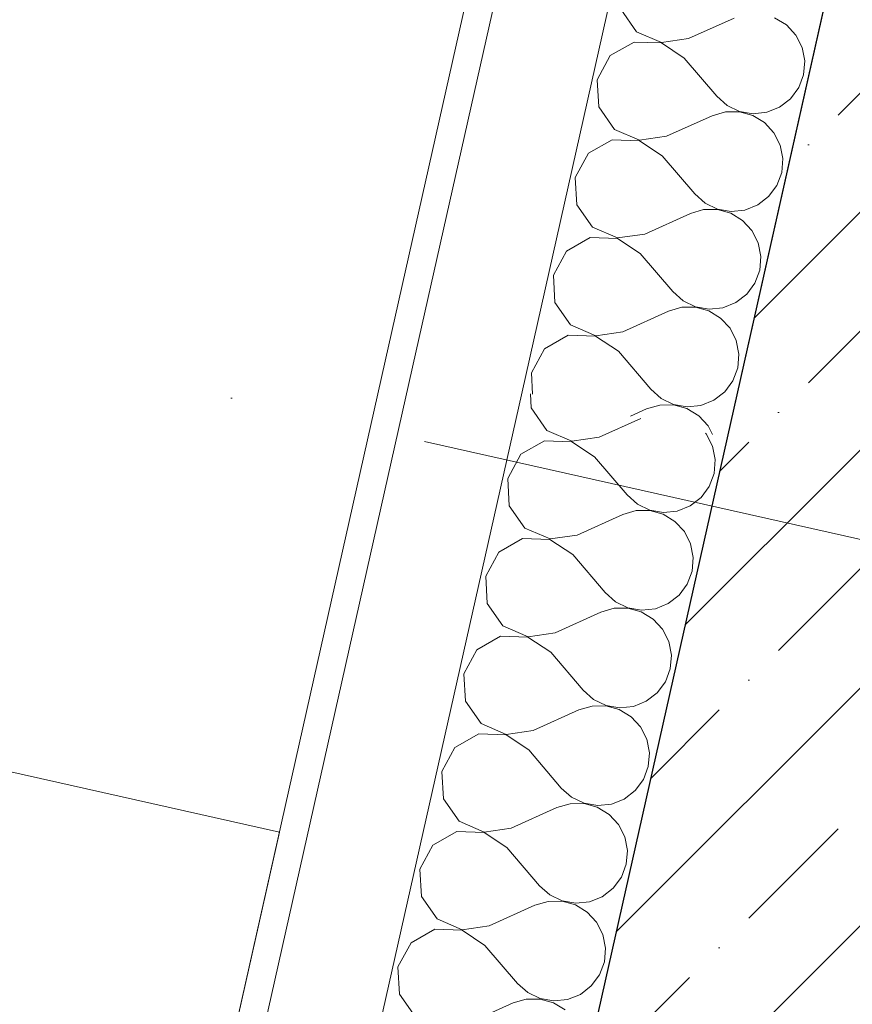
# Model space of a CAD drawing. Header units: millimetres. Extents: x -6990773 to -6682839, y 6117771 to 6220266.
# Tile 64 of 154: x -6948966 to -6948372, y 6150720 to 6151422. Entities that reach past the tile are written whole.
import ezdxf
from ezdxf.enums import TextEntityAlignment as Align

# ---------------------------------------------------------------- set-up
doc = ezdxf.new("R2010")
doc.units = ezdxf.units.MM
doc.header["$MEASUREMENT"] = 0
doc.linetypes.add('Штрихпунктирная', pattern=[670.277762, 352.777767, -176.388884, 0, -141.111112])
for name, color, linetype in [('АР-Стены_внешние_.АР', 7, 'Continuous'), ('АР-Чертеж-Оси_Осевые размеры.АР', 7, 'Continuous'), ('АР-Чертеж-Размеры.АР', 7, 'Continuous'), ('Кровля', 7, 'Continuous')]:
    doc.layers.add(name, color=color, linetype=linetype)
for name, color, linetype, lineweight in [('АР-Стены_внешние_.АР_Ном._пера__1', 7, 'Continuous', 30), ('АР-Чертеж-Оси_Осевые размеры.АР_Ном._пера__120', 7, 'Continuous', 0), ('АР-Чертеж-Размеры.АР_Ном._пера__1', 7, 'Continuous', 0), ('Кровля_Ном._пера__1', 7, 'Continuous', 0)]:
    doc.layers.add(name, color=color, linetype=linetype, lineweight=lineweight)
doc.styles.add('РЎР“Р•РќР•Р\xa0Р\x98Р\xa0_РЎРўР\x98Р›Р¬_4', font='GOTHIC.TTF')
doc.dimstyles.new('СГЕНЕРИР_СТИЛЬ__3', dxfattribs={"dimtxt": 150, "dimasz": 237.5, "dimexe": 0.18, "dimexo": 0.0625, "dimgap": 0, "dimtad": 1, "dimdec": 0, "dimzin": 0, "dimdsep": 46, "dimtxsty": 'РЎР“Р•РќР•Р\xa0Р\x98Р\xa0_РЎРўР\x98Р›Р¬_4', "dimblk": 'ARROWHEAD_6', "dimblk1": 'ARROWHEAD_6', "dimblk2": 'ARROWHEAD_6', "dimcen": 0.09, "dimse1": 1, "dimse2": 1, "dimclrd": 7, "dimclre": 7, "dimclrt": 7, "dimazin": 0, "dimtfac": 1, "dimtdec": 4, "dimtmove": 0, "dimatfit": 3, "dimfxl": 1, "dimtolj": 1, "dimtzin": 0, "dimarcsym": 0})
pattern_1 = [(45, (-6338927.19, 6562677.8), (-84.852814, 84.852814), []), (45, (-6338969.62, 6562720.22), (-84.852814, 84.852814), [90, -30, 0, -30])]

# ---------------------------------------------------------------- blocks, each defined once
blk = doc.blocks.new('Стена_92_1', base_point=(-6952413.23, 6151145.76))
at = {"layer": 'Кровля_Ном._пера__1', "color": 7, "linetype": 'Continuous', "lineweight": 0, "flags": 128}
for points in [[(-6948780.95, 6150842.43), (-6951815.81, 6151524.04)], [(-6948780.95, 6150842.43), (-6948890.52, 6150354.58)]]:
    blk.add_lwpolyline(points, dxfattribs=at)
blk = doc.blocks.new('*X282', base_point=(-6338927.19, 6562677.79))
at = {"layer": 'АР-Стены_внешние_.АР_Ном._пера__1', "color": 7, "linetype": 'Continuous', "lineweight": 0}
for p, q in [((-6948601.96, 6151155.17), (-6948601.39, 6151144.96)), ((-6948601.39, 6151144.96), (-6948590.22, 6151128.95)), ((-6948552.99, 6151124.05), (-6948523.14, 6151137.47)), ((-6948590.22, 6151128.95), (-6948572.3, 6151121.21)), ((-6948476.49, 6151126.57), (-6948476.98, 6151127.1)), ((-6948472.01, 6151117.79), (-6948476.49, 6151126.57)), ((-6948591.87, 6151121.6), (-6948608.82, 6151111.91)), ((-6948572.36, 6151120.93), (-6948591.87, 6151121.6)), ((-6948556.12, 6151110.11), (-6948572.36, 6151120.93)), ((-6948572.3, 6151121.21), (-6948552.99, 6151124.05)), ((-6948470.11, 6151108.12), (-6948472.01, 6151117.79)), ((-6948608.82, 6151111.91), (-6948618.13, 6151094.76)), ((-6948556.12, 6151110.11), (-6948532.94, 6151082.94)), ((-6948470.92, 6151098.3), (-6948470.11, 6151108.12)), ((-6948474.39, 6151089.07), (-6948470.92, 6151098.3)), ((-6948618.13, 6151094.76), (-6948617.04, 6151075.27)), ((-6948532.94, 6151082.94), (-6948525.57, 6151076.4)), ((-6948480.24, 6151081.15), (-6948474.39, 6151089.07)), ((-6948617.04, 6151075.27), (-6948605.87, 6151059.26)), ((-6948525.57, 6151076.4), (-6948516.69, 6151072.12)), ((-6948488.04, 6151075.12), (-6948480.24, 6151081.15)), ((-6948568.64, 6151054.36), (-6948536.07, 6151069)), ((-6948526.61, 6151071.77), (-6948536.07, 6151069)), ((-6948516.76, 6151071.84), (-6948526.61, 6151071.77)), ((-6948507.26, 6151069.22), (-6948516.76, 6151071.84)), ((-6948516.69, 6151072.12), (-6948506.99, 6151070.43)), ((-6948498.84, 6151064.1), (-6948507.26, 6151069.22)), ((-6948506.99, 6151070.43), (-6948497.19, 6151071.46)), ((-6948497.19, 6151071.46), (-6948488.04, 6151075.12)), ((-6948492.14, 6151056.88), (-6948498.84, 6151064.1)), ((-6948605.87, 6151059.26), (-6948587.95, 6151051.52)), ((-6948587.95, 6151051.52), (-6948568.64, 6151054.36)), ((-6948487.67, 6151048.09), (-6948492.14, 6151056.88)), ((-6948607.52, 6151051.9), (-6948624.47, 6151042.21)), ((-6948588.02, 6151051.24), (-6948607.52, 6151051.9)), ((-6948571.77, 6151040.42), (-6948588.02, 6151051.24)), ((-6948485.76, 6151038.43), (-6948487.67, 6151048.09)), ((-6948624.47, 6151042.21), (-6948633.79, 6151025.06)), ((-6948571.77, 6151040.42), (-6948548.59, 6151013.25)), ((-6948486.58, 6151028.61), (-6948485.76, 6151038.43)), ((-6948490.04, 6151019.38), (-6948486.58, 6151028.61)), ((-6948633.79, 6151025.06), (-6948632.7, 6151005.57)), ((-6948495.89, 6151011.46), (-6948490.04, 6151019.38)), ((-6948548.59, 6151013.25), (-6948541.22, 6151006.71)), ((-6948632.7, 6151005.57), (-6948621.52, 6150989.57)), ((-6948541.22, 6151006.71), (-6948532.35, 6151002.43)), ((-6948512.84, 6151001.76), (-6948503.69, 6151005.43)), ((-6948503.69, 6151005.43), (-6948495.89, 6151011.46)), ((-6948584.29, 6150984.66), (-6948551.72, 6150999.31)), ((-6948542.26, 6151002.07), (-6948551.72, 6150999.31)), ((-6948532.41, 6151002.15), (-6948542.26, 6151002.07)), ((-6948522.91, 6150999.53), (-6948532.41, 6151002.15)), ((-6948532.35, 6151002.43), (-6948522.64, 6151000.74)), ((-6948514.49, 6150994.41), (-6948522.91, 6150999.53)), ((-6948522.64, 6151000.74), (-6948512.84, 6151001.76)), ((-6948507.79, 6150987.18), (-6948514.49, 6150994.41)), ((-6948621.52, 6150989.57), (-6948603.6, 6150981.83)), ((-6948603.6, 6150981.83), (-6948584.29, 6150984.66)), ((-6948503.32, 6150978.4), (-6948507.79, 6150987.18)), ((-6948623.18, 6150982.21), (-6948640.12, 6150972.52)), ((-6948603.67, 6150981.55), (-6948623.18, 6150982.21)), ((-6948587.42, 6150970.73), (-6948603.67, 6150981.55)), ((-6948501.41, 6150968.73), (-6948503.32, 6150978.4)), ((-6948640.12, 6150972.52), (-6948649.44, 6150955.37)), ((-6948587.42, 6150970.73), (-6948564.24, 6150943.56)), ((-6948502.23, 6150958.91), (-6948501.41, 6150968.73)), ((-6948505.69, 6150949.69), (-6948502.23, 6150958.91)), ((-6948649.44, 6150955.37), (-6948648.35, 6150935.88)), ((-6948511.55, 6150941.76), (-6948505.69, 6150949.69)), ((-6948564.24, 6150943.56), (-6948556.87, 6150937.02)), ((-6948648.35, 6150935.88), (-6948637.18, 6150919.88)), ((-6948556.87, 6150937.02), (-6948548, 6150932.74)), ((-6948528.49, 6150932.07), (-6948519.34, 6150935.74)), ((-6948519.34, 6150935.74), (-6948511.55, 6150941.76)), ((-6948599.94, 6150914.97), (-6948567.37, 6150929.62)), ((-6948557.91, 6150932.38), (-6948567.37, 6150929.62)), ((-6948548.06, 6150932.45), (-6948557.91, 6150932.38)), ((-6948538.56, 6150929.83), (-6948548.06, 6150932.45)), ((-6948548, 6150932.74), (-6948538.29, 6150931.05)), ((-6948530.14, 6150924.71), (-6948538.56, 6150929.83)), ((-6948538.29, 6150931.05), (-6948528.49, 6150932.07)), ((-6948523.44, 6150917.49), (-6948530.14, 6150924.71)), ((-6948637.18, 6150919.88), (-6948619.26, 6150912.14)), ((-6948619.26, 6150912.14), (-6948599.94, 6150914.97)), ((-6948518.97, 6150908.71), (-6948523.44, 6150917.49)), ((-6948638.83, 6150912.52), (-6948655.77, 6150902.83)), ((-6948619.32, 6150911.85), (-6948638.83, 6150912.52)), ((-6948603.08, 6150901.03), (-6948619.32, 6150911.85)), ((-6948517.07, 6150899.04), (-6948518.97, 6150908.71)), ((-6948655.77, 6150902.83), (-6948665.09, 6150885.68)), ((-6948603.08, 6150901.03), (-6948579.89, 6150873.87)), ((-6948517.88, 6150889.22), (-6948517.07, 6150899.04)), ((-6948665.09, 6150885.68), (-6948664, 6150866.19)), ((-6948521.34, 6150880), (-6948517.88, 6150889.22)), ((-6948527.2, 6150872.07), (-6948521.34, 6150880)), ((-6948579.89, 6150873.87), (-6948572.52, 6150867.32)), ((-6948534.99, 6150866.04), (-6948527.2, 6150872.07)), ((-6948664, 6150866.19), (-6948652.83, 6150850.18)), ((-6948572.52, 6150867.32), (-6948563.65, 6150863.04)), ((-6948544.14, 6150862.38), (-6948534.99, 6150866.04)), ((-6948615.6, 6150845.28), (-6948583.02, 6150859.93)), ((-6948573.57, 6150862.69), (-6948583.02, 6150859.93)), ((-6948563.71, 6150862.76), (-6948573.57, 6150862.69)), ((-6948554.21, 6150860.14), (-6948563.71, 6150862.76)), ((-6948563.65, 6150863.04), (-6948553.94, 6150861.35)), ((-6948545.79, 6150855.02), (-6948554.21, 6150860.14)), ((-6948553.94, 6150861.35), (-6948544.14, 6150862.38)), ((-6948539.09, 6150847.8), (-6948545.79, 6150855.02)), ((-6948652.83, 6150850.18), (-6948634.91, 6150842.44)), ((-6948634.91, 6150842.44), (-6948615.6, 6150845.28)), ((-6948534.62, 6150839.02), (-6948539.09, 6150847.8)), ((-6948654.48, 6150842.83), (-6948671.42, 6150833.14)), ((-6948634.97, 6150842.16), (-6948654.48, 6150842.83)), ((-6948618.73, 6150831.34), (-6948634.97, 6150842.16)), ((-6948532.72, 6150829.35), (-6948534.62, 6150839.02)), ((-6948671.42, 6150833.14), (-6948680.74, 6150815.99)), ((-6948618.73, 6150831.34), (-6948595.55, 6150804.17)), ((-6948533.53, 6150819.53), (-6948532.72, 6150829.35)), ((-6948680.74, 6150815.99), (-6948679.65, 6150796.5)), ((-6948537, 6150810.3), (-6948533.53, 6150819.53)), ((-6948542.85, 6150802.38), (-6948537, 6150810.3)), ((-6948595.55, 6150804.17), (-6948588.18, 6150797.63)), ((-6948550.65, 6150796.35), (-6948542.85, 6150802.38)), ((-6948679.65, 6150796.5), (-6948668.48, 6150780.49)), ((-6948588.18, 6150797.63), (-6948579.3, 6150793.35)), ((-6948559.79, 6150792.69), (-6948550.65, 6150796.35)), ((-6948631.25, 6150775.59), (-6948598.68, 6150790.23)), ((-6948589.22, 6150793), (-6948598.68, 6150790.23)), ((-6948579.36, 6150793.07), (-6948589.22, 6150793)), ((-6948569.87, 6150790.45), (-6948579.36, 6150793.07)), ((-6948579.3, 6150793.35), (-6948569.59, 6150791.66)), ((-6948561.45, 6150785.33), (-6948569.87, 6150790.45)), ((-6948569.59, 6150791.66), (-6948559.79, 6150792.69)), ((-6948668.48, 6150780.49), (-6948650.56, 6150772.75)), ((-6948554.74, 6150778.1), (-6948561.45, 6150785.33)), ((-6948650.56, 6150772.75), (-6948631.25, 6150775.59)), ((-6948550.27, 6150769.32), (-6948554.74, 6150778.1)), ((-6948670.13, 6150773.13), (-6948687.07, 6150763.44)), ((-6948650.62, 6150772.47), (-6948670.13, 6150773.13)), ((-6948634.38, 6150761.65), (-6948650.62, 6150772.47)), ((-6948548.37, 6150759.66), (-6948550.27, 6150769.32)), ((-6948687.07, 6150763.44), (-6948696.39, 6150746.29)), ((-6948634.38, 6150761.65), (-6948611.2, 6150734.48)), ((-6948549.18, 6150749.84), (-6948548.37, 6150759.66)), ((-6948696.39, 6150746.29), (-6948695.3, 6150726.8)), ((-6948552.65, 6150740.61), (-6948549.18, 6150749.84)), ((-6948558.5, 6150732.68), (-6948552.65, 6150740.61)), ((-6948611.2, 6150734.48), (-6948603.83, 6150727.94)), ((-6948566.3, 6150726.66), (-6948558.5, 6150732.68)), ((-6948695.3, 6150726.8), (-6948684.13, 6150710.8)), ((-6948603.83, 6150727.94), (-6948594.95, 6150723.66)), ((-6948575.44, 6150722.99), (-6948566.3, 6150726.66)), ((-6948646.9, 6150705.89), (-6948614.33, 6150720.54)), ((-6948604.87, 6150723.3), (-6948614.33, 6150720.54)), ((-6948595.02, 6150723.38), (-6948604.87, 6150723.3)), ((-6948585.52, 6150720.75), (-6948595.02, 6150723.38)), ((-6948594.95, 6150723.66), (-6948585.24, 6150721.97)), ((-6948577.1, 6150715.64), (-6948585.52, 6150720.75)), ((-6948585.24, 6150721.97), (-6948575.44, 6150722.99))]:
    blk.add_line(p, q, dxfattribs=at)
blk = doc.blocks.new('Стена_96_1', base_point=(-6948966.56, 6148418.71))
at = {"layer": 'АР-Стены_внешние_.АР', "linetype": 'Continuous', "lineweight": 0, "true_color": 0x000000}
h = blk.add_hatch(dxfattribs=at)
h.set_pattern_fill('ЖЕЛЕЗОБЕТОН__PROJECT__0001', color=18, style=0, pattern_type=2)
h.set_pattern_definition(pattern_1)
h.paths.add_polyline_path([(-6948709.14, 6150021.28), (-6948631.09, 6150003.75), (-6948514, 6149977.45), (-6948266.43, 6151079.82), (-6948461.57, 6151123.64)])
at = {"layer": 'АР-Стены_внешние_.АР_Ном._пера__1', "color": 7, "linetype": 'Continuous', "lineweight": 0}
for p, q in [((-6948685.98, 6151174.04), (-6948933.55, 6150071.68)), ((-6948607.93, 6151156.51), (-6948855.5, 6150054.15))]:
    blk.add_line(p, q, dxfattribs=at)
at = {"layer": 'АР-Стены_внешние_.АР_Ном._пера__1', "color": 7, "linetype": 'Continuous', "lineweight": 30}
blk.add_line((-6948461.57, 6151123.64), (-6948709.14, 6150021.28), dxfattribs=at)
at = {"layer": 'АР-Стены_внешние_.АР_Ном._пера__1', "color": 7, "linetype": 'Continuous', "lineweight": 0, "flags": 128}
blk.add_lwpolyline([(-6948705.5, 6151178.42), (-6948953.07, 6150076.06)], dxfattribs=at)
at = {"layer": 'АР-Стены_внешние_.АР', "color": 7, "lineweight": 0}
blk.add_blockref('*X282', (-6338927.19, 6562677.79), dxfattribs=at)
blk = doc.blocks.new('Стена_99_1', base_point=(-6948364, 6151101.73))
at = {"layer": 'АР-Стены_внешние_.АР', "linetype": 'Continuous', "lineweight": 0, "true_color": 0x000000}
h = blk.add_hatch(dxfattribs=at)
h.set_pattern_fill('ЖЕЛЕЗОБЕТОН__PROJECT__0001', color=18, style=0, pattern_type=2)
h.set_pattern_definition(pattern_1)
h.paths.add_polyline_path([(-6948461.57, 6151123.64), (-6948266.43, 6151079.82), (-6947981.52, 6152348.45), (-6948176.66, 6152392.28)])
at = {"layer": 'АР-Стены_внешние_.АР_Ном._пера__1', "color": 7, "linetype": 'Continuous', "lineweight": 30, "flags": 128}
blk.add_lwpolyline([(-6948176.66, 6152392.28), (-6948461.57, 6151123.64)], dxfattribs=at)
blk = doc.blocks.new('*X383', base_point=(-6338927.19, 6562677.79))
at = {"layer": 'АР-Стены_внешние_.АР_Ном._пера__1', "color": 7, "linetype": 'Continuous', "lineweight": 0}
for p, q in [((-6948537.52, 6151429.36), (-6948526.35, 6151413.36)), ((-6948489.12, 6151408.45), (-6948456.54, 6151423.1)), ((-6948419.31, 6151418.19), (-6948427.73, 6151423.31)), ((-6948526.35, 6151413.36), (-6948508.43, 6151405.61)), ((-6948412.61, 6151410.97), (-6948419.31, 6151418.19)), ((-6948528, 6151406), (-6948544.94, 6151396.31)), ((-6948508.49, 6151405.33), (-6948528, 6151406)), ((-6948492.25, 6151394.51), (-6948508.49, 6151405.33)), ((-6948508.43, 6151405.61), (-6948489.12, 6151408.45)), ((-6948408.14, 6151402.19), (-6948412.61, 6151410.97)), ((-6948406.24, 6151392.52), (-6948408.14, 6151402.19)), ((-6948544.94, 6151396.31), (-6948554.26, 6151379.16)), ((-6948492.25, 6151394.51), (-6948469.07, 6151367.34)), ((-6948407.05, 6151382.7), (-6948406.24, 6151392.52)), ((-6948554.26, 6151379.16), (-6948553.17, 6151359.67)), ((-6948410.52, 6151373.47), (-6948407.05, 6151382.7)), ((-6948416.37, 6151365.55), (-6948410.52, 6151373.47)), ((-6948469.07, 6151367.34), (-6948461.7, 6151360.8)), ((-6948424.17, 6151359.52), (-6948416.37, 6151365.55)), ((-6948553.17, 6151359.67), (-6948542, 6151343.66)), ((-6948462.74, 6151356.17), (-6948472.2, 6151353.4)), ((-6948452.88, 6151356.24), (-6948462.74, 6151356.17)), ((-6948461.7, 6151360.8), (-6948452.82, 6151356.52)), ((-6948443.39, 6151353.62), (-6948452.88, 6151356.24)), ((-6948452.82, 6151356.52), (-6948443.11, 6151354.83)), ((-6948433.31, 6151355.86), (-6948424.17, 6151359.52)), ((-6948504.77, 6151338.76), (-6948472.2, 6151353.4)), ((-6948434.97, 6151348.5), (-6948443.39, 6151353.62)), ((-6948443.11, 6151354.83), (-6948433.31, 6151355.86)), ((-6948542, 6151343.66), (-6948524.08, 6151335.92)), ((-6948428.26, 6151341.27), (-6948434.97, 6151348.5)), ((-6948543.65, 6151336.31), (-6948560.6, 6151326.62)), ((-6948524.14, 6151335.64), (-6948543.65, 6151336.31)), ((-6948507.9, 6151324.82), (-6948524.14, 6151335.64)), ((-6948524.08, 6151335.92), (-6948504.77, 6151338.76)), ((-6948423.79, 6151332.49), (-6948428.26, 6151341.27)), ((-6948421.89, 6151322.83), (-6948423.79, 6151332.49)), ((-6948560.6, 6151326.62), (-6948569.91, 6151309.46)), ((-6948507.9, 6151324.82), (-6948484.72, 6151297.65)), ((-6948422.7, 6151313.01), (-6948421.89, 6151322.83)), ((-6948569.91, 6151309.46), (-6948568.82, 6151289.98)), ((-6948426.17, 6151303.78), (-6948422.7, 6151313.01)), ((-6948432.02, 6151295.85), (-6948426.17, 6151303.78)), ((-6948484.72, 6151297.65), (-6948477.35, 6151291.11)), ((-6948439.82, 6151289.83), (-6948432.02, 6151295.85)), ((-6948568.82, 6151289.98), (-6948557.65, 6151273.97)), ((-6948478.39, 6151286.47), (-6948487.85, 6151283.71)), ((-6948468.54, 6151286.55), (-6948478.39, 6151286.47)), ((-6948477.35, 6151291.11), (-6948468.47, 6151286.83)), ((-6948459.04, 6151283.93), (-6948468.54, 6151286.55)), ((-6948468.47, 6151286.83), (-6948458.77, 6151285.14)), ((-6948458.77, 6151285.14), (-6948448.97, 6151286.16)), ((-6948448.97, 6151286.16), (-6948439.82, 6151289.83)), ((-6948520.42, 6151269.07), (-6948487.85, 6151283.71)), ((-6948450.62, 6151278.81), (-6948459.04, 6151283.93)), ((-6948557.65, 6151273.97), (-6948539.73, 6151266.23)), ((-6948443.92, 6151271.58), (-6948450.62, 6151278.81)), ((-6948559.3, 6151266.61), (-6948576.25, 6151256.92)), ((-6948539.8, 6151265.95), (-6948559.3, 6151266.61)), ((-6948523.55, 6151255.13), (-6948539.8, 6151265.95)), ((-6948539.73, 6151266.23), (-6948520.42, 6151269.07)), ((-6948439.45, 6151262.8), (-6948443.92, 6151271.58)), ((-6948437.54, 6151253.13), (-6948439.45, 6151262.8)), ((-6948576.25, 6151256.92), (-6948585.57, 6151239.77)), ((-6948523.55, 6151255.13), (-6948500.37, 6151227.96)), ((-6948438.36, 6151243.31), (-6948437.54, 6151253.13)), ((-6948585.57, 6151239.77), (-6948584.48, 6151220.28)), ((-6948441.82, 6151234.09), (-6948438.36, 6151243.31)), ((-6948447.67, 6151226.16), (-6948441.82, 6151234.09)), ((-6948500.37, 6151227.96), (-6948493, 6151221.42)), ((-6948455.47, 6151220.14), (-6948447.67, 6151226.16)), ((-6948584.48, 6151220.28), (-6948573.3, 6151204.28)), ((-6948494.04, 6151216.78), (-6948503.5, 6151214.02)), ((-6948484.19, 6151216.86), (-6948494.04, 6151216.78)), ((-6948493, 6151221.42), (-6948484.13, 6151217.14)), ((-6948474.69, 6151214.23), (-6948484.19, 6151216.86)), ((-6948484.13, 6151217.14), (-6948474.42, 6151215.45)), ((-6948474.42, 6151215.45), (-6948464.62, 6151216.47)), ((-6948464.62, 6151216.47), (-6948455.47, 6151220.14)), ((-6948536.07, 6151199.37), (-6948503.5, 6151214.02)), ((-6948466.27, 6151209.11), (-6948474.69, 6151214.23)), ((-6948459.57, 6151201.89), (-6948466.27, 6151209.11)), ((-6948573.3, 6151204.28), (-6948555.39, 6151196.54)), ((-6948455.1, 6151193.11), (-6948459.57, 6151201.89)), ((-6948574.96, 6151196.92), (-6948591.9, 6151187.23)), ((-6948555.45, 6151196.26), (-6948574.96, 6151196.92)), ((-6948539.2, 6151185.43), (-6948555.45, 6151196.26)), ((-6948555.39, 6151196.54), (-6948536.07, 6151199.37)), ((-6948453.2, 6151183.44), (-6948455.1, 6151193.11)), ((-6948591.9, 6151187.23), (-6948601.22, 6151170.08)), ((-6948539.2, 6151185.43), (-6948516.02, 6151158.27)), ((-6948454.01, 6151173.62), (-6948453.2, 6151183.44)), ((-6948457.47, 6151164.4), (-6948454.01, 6151173.62)), ((-6948601.22, 6151170.08), (-6948600.37, 6151154.82)), ((-6948463.33, 6151156.47), (-6948457.47, 6151164.4)), ((-6948516.02, 6151158.27), (-6948508.65, 6151151.72)), ((-6948471.12, 6151150.44), (-6948463.33, 6151156.47)), ((-6948509.7, 6151147.09), (-6948519.15, 6151144.33)), ((-6948499.84, 6151147.16), (-6948509.7, 6151147.09)), ((-6948508.65, 6151151.72), (-6948499.78, 6151147.44)), ((-6948490.34, 6151144.54), (-6948499.84, 6151147.16)), ((-6948499.78, 6151147.44), (-6948490.07, 6151145.75)), ((-6948490.07, 6151145.75), (-6948480.27, 6151146.78)), ((-6948480.27, 6151146.78), (-6948471.12, 6151150.44)), ((-6948530.65, 6151139.16), (-6948519.15, 6151144.33)), ((-6948481.92, 6151139.42), (-6948490.34, 6151144.54)), ((-6948475.22, 6151132.2), (-6948481.92, 6151139.42)), ((-6948472.07, 6151126), (-6948475.22, 6151132.2))]:
    blk.add_line(p, q, dxfattribs=at)
blk = doc.blocks.new('Стена_140_1', base_point=(-6948461.57, 6151123.64))
at = {"layer": 'АР-Стены_внешние_.АР_Ном._пера__1', "color": 7, "linetype": 'Continuous', "lineweight": 0}
for p, q in [((-6948357.23, 6152637.81), (-6948685.98, 6151174.04)), ((-6948279.17, 6152620.28), (-6948607.93, 6151156.51))]:
    blk.add_line(p, q, dxfattribs=at)
at = {"layer": 'АР-Стены_внешние_.АР_Ном._пера__1', "color": 7, "linetype": 'Continuous', "lineweight": 0, "flags": 128}
for points in [[(-6948376.74, 6152642.2), (-6948705.5, 6151178.43)], [(-6948461.57, 6151123.64), (-6948132.82, 6152587.41)]]:
    blk.add_lwpolyline(points, dxfattribs=at)
at = {"layer": 'АР-Стены_внешние_.АР', "color": 7, "lineweight": 0}
blk.add_blockref('*X383', (-6338927.19, 6562677.79), dxfattribs=at)
blk = doc.blocks.new('*D455', base_point=(-6338927.19, 6562677.79))
at = {"layer": 'АР-Чертеж-Размеры.АР_Ном._пера__1', "color": 7, "linetype": 'Continuous', "lineweight": 0, "transparency": 16777216}
for p, q in [((-6948257.62, 6150344.71), (-6948154.9, 6150802.07)), ((-6948056.91, 6150667.96), (-6948355.61, 6150478.82)), ((-6948389.2, 6150614.47), (-6948206.26, 6150573.39)), ((-6948206.26, 6150573.39), (-6946372.49, 6150161.54)), ((-6946423.85, 6149932.86), (-6946321.13, 6150390.22)), ((-6946223.13, 6150256.11), (-6946521.84, 6150066.97))]:
    blk.add_line(p, q, dxfattribs=at)
at = {"layer": 'АР-Чертеж-Размеры.АР_Ном._пера__1', "color": 7, "lineweight": 0, "transparency": 16777216, "insert": (-6947540.42, 6150454.59), "char_height": 150, "attachment_point": 7, "rotation": 347.34197, "style": 'РЎР“Р•РќР•Р\xa0Р\x98Р\xa0_РЎРўР\x98Р›Р¬_4'}
blk.add_mtext('\\A1;{\\pql;\\fCentury Gothic|b0|i0|c204|p0;\\W1.000000;1 880}', dxfattribs=at)
blk = doc.blocks.new('ARROWHEAD_6')
at = {"color": 0, "linetype": 'Continuous', "lineweight": 0}
for p, q in [((-0.5, -0.5), (0.5, 0.5)), ((0, 0), (-1, 0))]:
    blk.add_line(p, q, dxfattribs=at)
blk = doc.blocks.new('Стандартный Маркер Сетки[86]_1', base_point=(-6986281.86, 6159566.74))
at = {"layer": 'АР-Чертеж-Оси_Осевые размеры.АР_Ном._пера__120', "color": 7, "linetype": 'Штрихпунктирная', "lineweight": 0}
blk.add_line((-6985306.16, 6159347.61), (-6906364.95, 6141617.83), dxfattribs=at)
at = {"layer": 'АР-Чертеж-Оси_Осевые размеры.АР_Ном._пера__120', "color": 7, "lineweight": 0, "style": 'РЎР“Р•РќР•Р\xa0Р\x98Р\xa0_РЎРўР\x98Р›Р¬_4'}
for tag, p in [('AC_MarkerText_1_0', (-6986699.77, 6159857.39)), ('AC_MarkerText_1_1', (-6904831.48, 6141470.2))]:
    blk.add_attdef(tag, text='', height=350, rotation=347.34172, dxfattribs=at).set_placement(p, align=Align.TOP_CENTER)
blk = doc.blocks.new('Стандартный Маркер Сетки[91]_1', base_point=(-6986281.86, 6159566.74))
at = {"layer": 'АР-Чертеж-Оси_Осевые размеры.АР_Ном._пера__120', "color": 7, "linetype": 'Штрихпунктирная', "lineweight": 0}
blk.add_line((-6985306.16, 6159347.61), (-6906364.95, 6141617.83), dxfattribs=at)
at = {"layer": 'АР-Чертеж-Оси_Осевые размеры.АР_Ном._пера__120', "color": 7, "lineweight": 0, "style": 'РЎР“Р•РќР•Р\xa0Р\x98Р\xa0_РЎРўР\x98Р›Р¬_4'}
for tag, p in [('AC_MarkerText_1_0', (-6986699.77, 6159857.39)), ('AC_MarkerText_1_1', (-6904831.48, 6141470.2))]:
    blk.add_attdef(tag, text='', height=350, rotation=347.34172, dxfattribs=at).set_placement(p, align=Align.TOP_CENTER)
blk = doc.blocks.new('Стандартный Маркер Сетки[95]_1', base_point=(-6986281.86, 6159566.74))
at = {"layer": 'АР-Чертеж-Оси_Осевые размеры.АР_Ном._пера__120', "color": 7, "linetype": 'Штрихпунктирная', "lineweight": 0}
blk.add_line((-6985306.16, 6159347.61), (-6906364.95, 6141617.83), dxfattribs=at)
at = {"layer": 'АР-Чертеж-Оси_Осевые размеры.АР_Ном._пера__120', "color": 7, "lineweight": 0, "style": 'РЎР“Р•РќР•Р\xa0Р\x98Р\xa0_РЎРўР\x98Р›Р¬_4'}
for tag, p in [('AC_MarkerText_1_0', (-6986699.77, 6159857.39)), ('AC_MarkerText_1_1', (-6904831.48, 6141470.2))]:
    blk.add_attdef(tag, text='', height=350, rotation=347.34172, dxfattribs=at).set_placement(p, align=Align.TOP_CENTER)
blk = doc.blocks.new('Стандартный Маркер Сетки[101]_1', base_point=(-6986281.86, 6159566.74))
at = {"layer": 'АР-Чертеж-Оси_Осевые размеры.АР_Ном._пера__120', "color": 7, "linetype": 'Штрихпунктирная', "lineweight": 0}
blk.add_line((-6985306.16, 6159347.61), (-6906364.95, 6141617.83), dxfattribs=at)
at = {"layer": 'АР-Чертеж-Оси_Осевые размеры.АР_Ном._пера__120', "color": 7, "lineweight": 0, "style": 'РЎР“Р•РќР•Р\xa0Р\x98Р\xa0_РЎРўР\x98Р›Р¬_4'}
for tag, p in [('AC_MarkerText_1_0', (-6986699.77, 6159857.39)), ('AC_MarkerText_1_1', (-6904831.48, 6141470.2))]:
    blk.add_attdef(tag, text='', height=350, rotation=347.34172, dxfattribs=at).set_placement(p, align=Align.TOP_CENTER)

msp = doc.modelspace()

# ---------------------------------------------------------------- block references
at = {"layer": 'АР-Стены_внешние_.АР', "color": 7, "lineweight": 0}
for name, p in [('Стена_140_1', (-6948461.57, 6151123.64)), ('Стена_99_1', (-6948364, 6151101.73)), ('Стена_96_1', (-6948966.56, 6148418.71))]:
    msp.add_blockref(name, p, dxfattribs=at)
at = {"layer": 'АР-Чертеж-Оси_Осевые размеры.АР', "color": 8, "linetype": 'Continuous', "lineweight": 15}
for name in ['Стандартный Маркер Сетки[86]_1', 'Стандартный Маркер Сетки[91]_1', 'Стандартный Маркер Сетки[95]_1', 'Стандартный Маркер Сетки[101]_1']:
    msp.add_blockref(name, (-6986281.86, 6159566.74), dxfattribs=at)
at = {"layer": 'Кровля', "color": 7, "lineweight": 0}
msp.add_blockref('Стена_92_1', (-6952413.23, 6151145.76), dxfattribs=at)

# ---------------------------------------------------------------- dimensions: what is measured, and where the dimension line sits
at = {"layer": 'АР-Чертеж-Размеры.АР', "color": 7, "linetype": 'Continuous', "lineweight": 0}
dim = msp.add_linear_dim(base=(-6946372.49, 6150161.54), p1=(-6948348.45, 6149940.27), p2=(-6946372.49, 6150161.54), angle=347.34197, text='1 880', dimstyle='СГЕНЕРИР_СТИЛЬ__3', dxfattribs=at)
dim.commit()
dim.dimension.update_dxf_attribs({"geometry": '*D455', "text_midpoint": (-6947272.92, 6150471.38), "dimtype": 160, "text_rotation": 347.34197})

doc.saveas('drawing.dxf')
